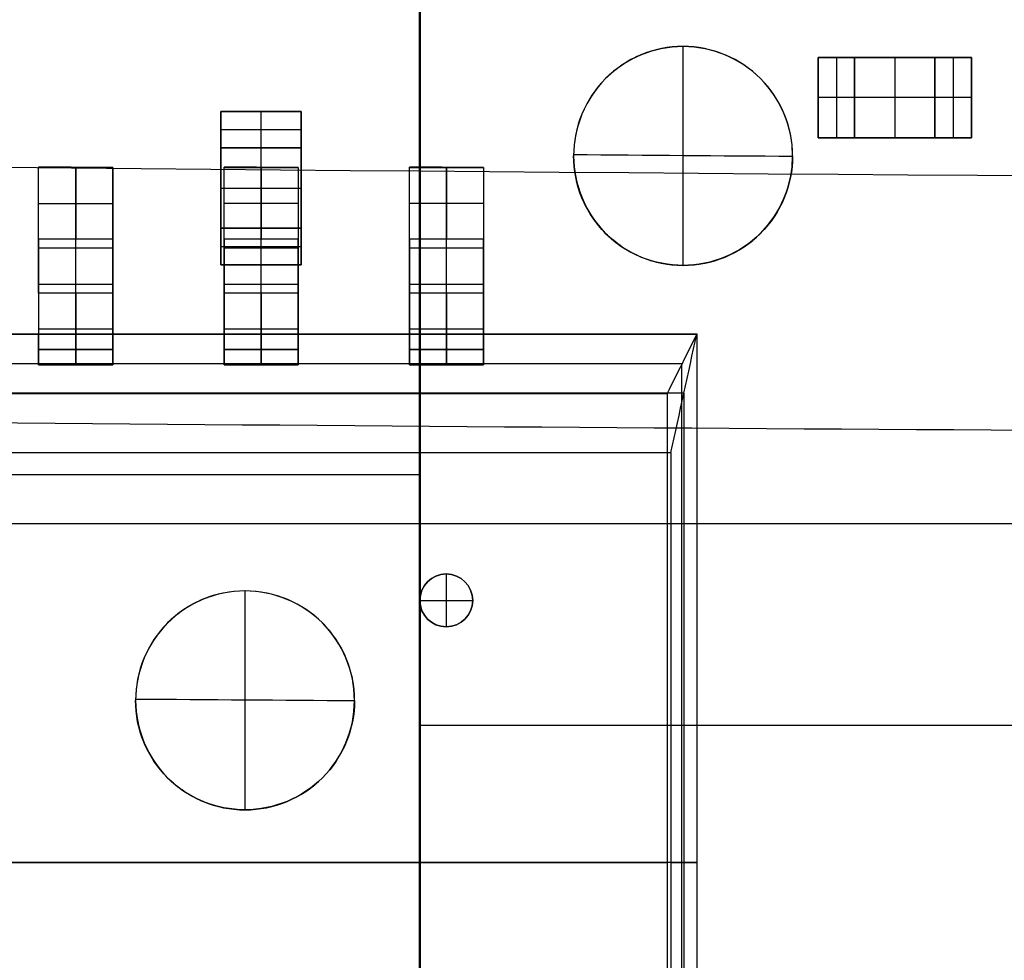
# Model space of a CAD drawing. Header units: millimetres. Extents: x -68 to 68, y -70 to 54.
# Tile 30 of 83: x -28.54 to -21.8, y -29.66 to -23.22. Entities that reach past the tile are written whole.
import ezdxf

# ---------------------------------------------------------------- set-up
doc = ezdxf.new("R2010")
doc.units = ezdxf.units.MM
doc.layers.add('Layer 01', color=7, linetype='Continuous', true_color=0x000000)

# ---------------------------------------------------------------- blocks, each defined once
blk = doc.blocks.new('S558-5999-U7-F.step')
at = {"layer": 'Layer 01', "color": 9, "true_color": 0xb8b8b8}
for p, q in [((-3.62, 6.159, 3.203), (3.62, 6.159, 3.203)), ((-3.62, -6.159, 3.203), (-3.62, 6.159, 3.203)), ((-0.0001, 6.159, 3.804), (-0.0001, 6.159, 2.602)), ((-0.0001, 6.1587, 2.602), (-0.0001, 5.956, 0.254)), ((0.0001, 5.9806, 5.7149), (0.0001, 6.159, 3.804)), ((-3.2138, 6.0704, 4.7597), (-3.2138, -6.0705, 4.7597)), ((-3.2138, 6.0698, 4.7595), (3.2136, 6.0698, 4.7595)), ((-3.4168, 6.0576, 1.428), (-3.4168, -6.0574, 1.428)), ((3.4163, 6.0574, 1.428), (-3.4168, 6.0574, 1.428)), ((0, 5.9808, 5.715), (0, -5.9808, 5.715)), ((0, -5.956, 0.254), (0, 5.956, 0.254)), ((-4.762, 4.191, 0.127), (-4.762, 4.699, 0.127)), ((-4.761, 4.6679, 0.254), (-4.761, 4.2395, 0.254)), ((-4.76, 4.191, 0.254), (-4.76, 4.699, 0.254)), ((-4.76, 4.699), (-4.76, 4.191)), ((-4.2224, 4.699, 1.5335), (-3.9594, 4.699, 1.5335)), ((-4.2076, 4.699, 1.5886), (-4.2076, 4.191, 1.5886)), ((-4.086, 4.699, 2.0424), (-4.086, 4.699, 1.0611)), ((-3.9617, 4.191, 1.523), (-3.9617, 4.699, 1.523)), ((-3.62, 4.191, 2.985), (-3.62, 4.699, 2.985)), ((-3.6199, 4.699, 3.0895), (-3.5596, 4.699, 3.0895)), ((-3.515, 4.699, 2.858), (-3.515, 4.191, 2.858)), ((-3.515, 4.191, 3.112), (-3.515, 4.699, 3.112)), ((-3.515, 4.699, 3.112), (-3.515, 4.699, 3.101)), ((-4.7613, 4.191), (-4.7613, 4.6526)), ((-1.795, 4.624, 5.715), (-1.795, 4.624, 5.718)), ((-1.795, 4.262, 5.715), (-1.795, 4.624, 5.715)), ((-1.795, 4.262, 5.718), (-1.795, 4.624, 5.718)), ((-4.762, 4.445), (-4.762, 4.445, 0.254)), ((-4.7619, 4.445), (-4.7601, 4.445)), ((-4.7603, 4.445, 0.254), (-4.7618, 4.445, 0.254)), ((-3.9002, 4.445, 2.7351), (-4.515, 4.445, 0.442)), ((-3.6545, 4.445, 2.6689), (-4.269, 4.445, 0.377)), ((-3.62, 4.445, 2.858), (-3.62, 4.445, 3.112)), ((-3.41, 4.445, 2.858), (-3.6199, 4.445, 2.858)), ((-3.6199, 4.445, 3.112), (-3.41, 4.445, 3.112)), ((-1.976, 4.443, 5.715), (-1.614, 4.443, 5.715)), ((-1.976, 4.443, 5.718), (-1.614, 4.443, 5.718)), ((-1.795, 4.262, 5.715), (-1.795, 4.262, 5.718)), ((-4.2223, 4.191, 1.5333), (-3.9591, 4.191, 1.5333)), ((-4.0865, 4.191, 2.04), (-4.0865, 4.191, 1.0578)), ((-3.6199, 4.191, 3.0893), (-3.5601, 4.191, 3.0893)), ((-3.515, 4.191, 3.112), (-3.515, 4.191, 3.101)), ((-4.762, 2.921, 0.127), (-4.762, 3.429, 0.127)), ((-4.7613, 2.921), (-4.7613, 3.3826)), ((-4.761, 3.3979, 0.254), (-4.761, 2.9695, 0.254)), ((-4.76, 2.921, 0.254), (-4.76, 3.429, 0.254)), ((-4.76, 3.429), (-4.76, 2.921)), ((-4.2224, 3.429, 1.5335), (-3.9594, 3.429, 1.5335)), ((-4.2076, 3.429, 1.5886), (-4.2076, 2.921, 1.5886)), ((-4.086, 3.429, 2.0424), (-4.086, 3.429, 1.0611)), ((-3.9617, 2.921, 1.523), (-3.9617, 3.429, 1.523)), ((-3.62, 2.921, 2.985), (-3.62, 3.429, 2.985)), ((-3.6199, 3.429, 3.0895), (-3.5596, 3.429, 3.0895)), ((-3.515, 3.429, 2.858), (-3.515, 2.921, 2.858)), ((-3.515, 2.921, 3.112), (-3.515, 3.429, 3.112)), ((-3.515, 3.429, 3.112), (-3.515, 3.429, 3.101)), ((-4.762, 3.175), (-4.762, 3.175, 0.254)), ((-4.7619, 3.175), (-4.7601, 3.175)), ((-4.7603, 3.175, 0.254), (-4.7618, 3.175, 0.254)), ((-3.9002, 3.175, 2.7351), (-4.515, 3.175, 0.442)), ((-3.6545, 3.175, 2.6689), (-4.269, 3.175, 0.377)), ((-3.62, 3.175, 2.858), (-3.62, 3.175, 3.112)), ((-3.41, 3.175, 2.858), (-3.6199, 3.175, 2.858)), ((-3.6199, 3.175, 3.112), (-3.41, 3.175, 3.112)), ((-4.2223, 2.921, 1.5333), (-3.9591, 2.921, 1.5333)), ((-4.0865, 2.921, 2.04), (-4.0865, 2.921, 1.0578)), ((-3.6199, 2.921, 3.0893), (-3.5601, 2.921, 3.0893)), ((-3.515, 2.921, 3.112), (-3.515, 2.921, 3.101)), ((-4.762, 1.651, 0.127), (-4.762, 2.159, 0.127)), ((-4.7615, 2.159, 0.254), (-4.7615, 1.651, 0.254)), ((-4.76, 1.651, 0.254), (-4.76, 2.159, 0.254)), ((-4.76, 2.159), (-4.76, 1.651)), ((-4.2224, 2.159, 1.5335), (-3.9594, 2.159, 1.5335)), ((-4.2076, 2.159, 1.5886), (-4.2076, 1.651, 1.5886)), ((-4.086, 2.159, 2.0424), (-4.086, 2.159, 1.0611)), ((-3.9617, 1.651, 1.523), (-3.9617, 2.159, 1.523)), ((-3.62, 1.651, 2.985), (-3.62, 2.159, 2.985)), ((-3.6199, 2.159, 3.0895), (-3.5596, 2.159, 3.0895)), ((-3.515, 1.651, 3.112), (-3.515, 2.159, 3.112)), ((-3.515, 2.159, 3.112), (-3.515, 2.159, 3.101)), ((-3.515, 2.159, 2.858), (-3.515, 1.651, 2.858)), ((-4.7613, 1.651), (-4.7613, 2.1126)), ((-4.7602, 1.905, 0.254), (-4.7628, 1.905, 0.254)), ((-4.762, 1.905), (-4.762, 1.905, 0.254)), ((-4.7619, 1.905), (-4.7601, 1.905)), ((-3.9002, 1.905, 2.7351), (-4.515, 1.905, 0.442)), ((-3.6545, 1.905, 2.6689), (-4.269, 1.905, 0.377)), ((-3.62, 1.905, 2.858), (-3.62, 1.905, 3.112)), ((-3.6199, 1.905, 3.112), (-3.41, 1.905, 3.112)), ((-3.41, 1.905, 2.858), (-3.6199, 1.905, 2.858)), ((-4.2223, 1.651, 1.5333), (-3.9591, 1.651, 1.5333)), ((-4.0865, 1.651, 2.04), (-4.0865, 1.651, 1.0578)), ((-3.6199, 1.651, 3.0893), (-3.5601, 1.651, 3.0893)), ((-3.515, 1.651, 3.112), (-3.515, 1.651, 3.101))]:
    blk.add_line(p, q, dxfattribs=at)
for centre, start, end in [((-1.795, 4.443, 5.715), 0, 180), ((-1.795, 4.443, 5.7165), 0, 180), ((-1.795, 4.443, 5.715), 180, 0), ((-1.795, 4.443, 5.7165), 180, 0)]:
    blk.add_arc(centre, 0.181, start, end, dxfattribs=at)
at = {"layer": 'Layer 01', "color": 9, "true_color": 0xb8b8b8, "extrusion": (0, 0, -1)}
for start, end in [(0, 180), (180, 0)]:
    blk.add_arc((1.795, 4.443, -5.718), 0.181, start, end, dxfattribs=at)
at = {"layer": 'Layer 01', "color": 9, "true_color": 0xb8b8b8, "extrusion": (0, 1, 0)}
for centre, radius, start, end in [((4.76, 0.508, 4.445), 0.254, 195.07687, 270.07204), ((3.41, 2.604, 4.445), 0.508, 14.96781, 90), ((4.76, 0.508, 3.175), 0.254, 195.07687, 270.07204), ((3.41, 2.604, 3.175), 0.508, 14.96781, 90), ((4.76, 0.508, 1.905), 0.254, 195.07687, 270.06372), ((3.41, 2.604, 1.905), 0.508, 14.96781, 90)]:
    blk.add_arc(centre, radius, start, end, dxfattribs=at)
at = {"layer": 'Layer 01', "color": 9, "true_color": 0xb8b8b8, "extrusion": (0, -1, 0)}
for centre, radius, start, end in [((-4.76, 0.508, -4.445), 0.508, 269.96812, 345.06134), ((-3.41, 2.604, -4.445), 0.254, 90, 165.14153), ((-4.76, 0.508, -3.175), 0.508, 269.96812, 345.06134), ((-3.41, 2.604, -3.175), 0.254, 90, 165.14153), ((-4.76, 0.508, -1.905), 0.508, 269.96812, 345.06134), ((-3.41, 2.604, -1.905), 0.254, 90, 165.14153)]:
    blk.add_arc(centre, radius, start, end, dxfattribs=at)
at = {"layer": 'Layer 01', "color": 9, "true_color": 0xb8b8b8}
for points, degree in [([(-3.6201, -6.1589, 2.602), (-3.6206, -2.053, 2.6019), (-3.6206, 2.053, 2.6019), (-3.6203, 6.159, 2.602)], 3), ([(-3.6199, 6.159, 3.804), (-3.62, 6.159, 3.4033), (-3.62, 6.159, 3.0027), (-3.6203, 6.159, 2.602)], 3), ([(-3.6203, 6.159, 2.602), (-1.2067, 6.1587, 2.602), (1.2067, 6.1587, 2.602), (3.6201, 6.1589, 2.602)], 3), ([(-3.6203, 6.159, 2.602), (-3.4847, 6.0915, 1.8192), (-3.3489, 6.0237, 1.0366), (-3.2133, 5.956, 0.254)], 3), ([(-3.62, -6.1591, 3.804), (-3.62, -2.053, 3.804), (-3.62, 2.053, 3.804), (-3.6199, 6.159, 3.804)], 3), ([(-3.6199, 6.159, 3.804), (-1.2067, 6.159, 3.804), (1.2067, 6.159, 3.804), (3.62, 6.1591, 3.804)], 3), ([(-2.8072, 5.9814, 5.715), (-3.0785, 6.0409, 5.0782), (-3.3492, 6.1, 4.4411), (-3.6199, 6.159, 3.804)], 3), ([(-3.213, -5.9559, 0.254), (-3.213, -1.9853, 0.254), (-3.213, 1.9853, 0.254), (-3.2133, 5.956, 0.254)], 3), ([(-3.2133, 5.956, 0.254), (-1.071, 5.956, 0.254), (1.071, 5.956, 0.254), (3.213, 5.9559, 0.254)], 3), ([(-2.8073, -5.9814, 5.7151), (-2.8077, -1.994, 5.7153), (-2.8077, 1.994, 5.7153), (-2.8072, 5.9814, 5.715)], 3), ([(-2.8072, 5.9814, 5.715), (-0.9357, 5.9806, 5.7149), (0.9357, 5.9806, 5.7149), (2.8073, 5.9814, 5.7151)], 3), ([(-4.761, 4.699), (-4.762, 4.5297), (-4.762, 4.3603), (-4.7625, 4.191)], 3), ([(-4.7614, 4.191, 0.254), (-4.762, 4.3603, 0.254), (-4.762, 4.5297, 0.254), (-4.7612, 4.699, 0.254)], 3), ([(-4.761, 4.699), (-4.762, 4.699, 0.0847), (-4.762, 4.699, 0.1693), (-4.7612, 4.699, 0.254)], 3), ([(-4.7612, 4.699, 0.254), (-4.76, 4.5297, 0.254), (-4.76, 4.3603, 0.254), (-4.7614, 4.191, 0.254)], 3), ([(-4.7613, 4.191), (-4.76, 4.3603), (-4.76, 4.5297), (-4.761, 4.699)], 3), ([(-4.76, 4.191), (-4.76, 4.3603), (-4.76, 4.5297), (-4.761, 4.699)], 3), ([(-4.5149, 4.699, 0.442), (-4.515, 4.5297, 0.442), (-4.515, 4.3603, 0.442), (-4.5149, 4.191, 0.442)], 3), ([(-4.5149, 4.699, 0.442), (-4.3101, 4.699, 1.2064), (-4.1051, 4.699, 1.9707), (-3.9005, 4.699, 2.7351)], 3), ([(-4.2692, 4.699, 0.3771), (-4.2692, 4.5297, 0.377), (-4.2692, 4.3603, 0.377), (-4.2691, 4.191, 0.377)], 3), ([(-3.655, 4.699, 2.669), (-3.8598, 4.699, 1.905), (-4.0647, 4.699, 1.1411), (-4.2692, 4.699, 0.3771)], 3), ([(-3.9005, 4.699, 2.7351), (-3.9008, 4.5297, 2.7352), (-3.9008, 4.3603, 2.7352), (-3.9004, 4.191, 2.7351)], 3), ([(-3.9005, 4.699, 2.7351), (-3.8615, 4.699, 2.8821), (-3.7583, 4.699, 3.0041), (-3.6195, 4.699, 3.067)], 3), ([(-3.655, 4.191, 2.669), (-3.6555, 4.3603, 2.6691), (-3.6555, 4.5297, 2.6691), (-3.655, 4.699, 2.669)], 3), ([(-3.62, 4.191, 2.858), (-3.62, 4.3603, 2.858), (-3.62, 4.5297, 2.858), (-3.6195, 4.699, 2.858)], 3), ([(-3.6195, 4.699, 3.112), (-3.62, 4.5297, 3.112), (-3.62, 4.3603, 3.112), (-3.6195, 4.191, 3.112)], 3), ([(-3.6195, 4.699, 3.067), (-3.62, 4.699, 3.082), (-3.62, 4.699, 3.097), (-3.6195, 4.699, 3.112)], 3), ([(-3.6195, 4.699, 3.067), (-3.619, 4.699, 2.9973), (-3.619, 4.699, 2.9277), (-3.6195, 4.699, 2.858)], 3), ([(-3.6195, 4.699, 2.858), (-3.5493, 4.699, 2.858), (-3.4797, 4.699, 2.858), (-3.41, 4.699, 2.858)], 3), ([(-3.41, 4.699, 3.112), (-3.4797, 4.699, 3.112), (-3.5493, 4.699, 3.112), (-3.6195, 4.699, 3.112)], 3), ([(-3.41, 4.699, 3.112), (-3.4818, 4.699, 3.112), (-3.5536, 4.699, 3.0966), (-3.6195, 4.699, 3.067)], 3), ([(-3.41, 4.191, 2.858), (-3.41, 4.3603, 2.858), (-3.41, 4.5297, 2.858), (-3.41, 4.699, 2.858)], 3), ([(-3.41, 4.191, 3.112), (-3.41, 4.3603, 3.112), (-3.41, 4.5297, 3.112), (-3.41, 4.699, 3.112)], 3), ([(-1.976, 4.443, 5.715), (-1.976, 4.443, 5.7165), (-1.976, 4.443, 5.718)], 2), ([(-1.614, 4.443, 5.718), (-1.614, 4.443, 5.7165), (-1.614, 4.443, 5.715)], 2), ([(-4.7614, 4.191, 0.254), (-4.763, 4.191, 0.1693), (-4.763, 4.191, 0.0847), (-4.7613, 4.191)], 3), ([(-4.7625, 4.191), (-4.761, 4.191), (-4.762, 4.191), (-4.76, 4.191)], 3), ([(-3.9004, 4.191, 2.7351), (-4.1049, 4.191, 1.9706), (-4.3099, 4.191, 1.2063), (-4.5149, 4.191, 0.442)], 3), ([(-4.2691, 4.191, 0.377), (-4.0642, 4.191, 1.141), (-3.8593, 4.191, 1.9049), (-3.655, 4.191, 2.669)], 3), ([(-3.62, 4.191, 3.0666), (-3.7581, 4.191, 3.0039), (-3.8614, 4.191, 2.8825), (-3.9004, 4.191, 2.7351)], 3), ([(-3.41, 4.191, 2.858), (-3.48, 4.191, 2.858), (-3.55, 4.191, 2.858), (-3.62, 4.191, 2.858)], 3), ([(-3.62, 4.191, 2.858), (-3.62, 4.191, 2.9275), (-3.62, 4.191, 2.997), (-3.62, 4.191, 3.0666)], 3), ([(-3.62, 4.191, 3.0666), (-3.5543, 4.191, 3.0964), (-3.4822, 4.191, 3.112), (-3.41, 4.191, 3.112)], 3), ([(-3.6195, 4.191, 3.112), (-3.62, 4.191, 3.0969), (-3.62, 4.191, 3.0817), (-3.62, 4.191, 3.0666)], 3), ([(-3.6195, 4.191, 3.112), (-3.55, 4.191, 3.112), (-3.48, 4.191, 3.112), (-3.41, 4.191, 3.112)], 3), ([(-4.761, 3.429), (-4.762, 3.2597), (-4.762, 3.0903), (-4.7625, 2.921)], 3), ([(-4.7614, 2.921, 0.254), (-4.762, 3.0903, 0.254), (-4.762, 3.2597, 0.254), (-4.7612, 3.429, 0.254)], 3), ([(-4.761, 3.429), (-4.762, 3.429, 0.0847), (-4.762, 3.429, 0.1693), (-4.7612, 3.429, 0.254)], 3), ([(-4.7612, 3.429, 0.254), (-4.76, 3.2597, 0.254), (-4.76, 3.0903, 0.254), (-4.7614, 2.921, 0.254)], 3), ([(-4.7613, 2.921), (-4.76, 3.0903), (-4.76, 3.2597), (-4.761, 3.429)], 3), ([(-4.76, 2.921), (-4.76, 3.0903), (-4.76, 3.2597), (-4.761, 3.429)], 3), ([(-4.5149, 3.429, 0.442), (-4.515, 3.2597, 0.442), (-4.515, 3.0903, 0.442), (-4.5149, 2.921, 0.442)], 3), ([(-4.5149, 3.429, 0.442), (-4.3101, 3.429, 1.2064), (-4.1051, 3.429, 1.9707), (-3.9005, 3.429, 2.7351)], 3), ([(-4.2692, 3.429, 0.3771), (-4.2692, 3.2597, 0.377), (-4.2692, 3.0903, 0.377), (-4.2691, 2.921, 0.377)], 3), ([(-3.655, 3.429, 2.669), (-3.8598, 3.429, 1.905), (-4.0647, 3.429, 1.1411), (-4.2692, 3.429, 0.3771)], 3), ([(-3.9005, 3.429, 2.7351), (-3.9008, 3.2597, 2.7352), (-3.9008, 3.0903, 2.7352), (-3.9004, 2.921, 2.7351)], 3), ([(-3.9005, 3.429, 2.7351), (-3.8615, 3.429, 2.8821), (-3.7583, 3.429, 3.0041), (-3.6195, 3.429, 3.067)], 3), ([(-3.655, 2.921, 2.669), (-3.6555, 3.0903, 2.6691), (-3.6555, 3.2597, 2.6691), (-3.655, 3.429, 2.669)], 3), ([(-3.62, 2.921, 2.858), (-3.62, 3.0903, 2.858), (-3.62, 3.2597, 2.858), (-3.6195, 3.429, 2.858)], 3), ([(-3.6195, 3.429, 3.112), (-3.62, 3.2597, 3.112), (-3.62, 3.0903, 3.112), (-3.6195, 2.921, 3.112)], 3), ([(-3.6195, 3.429, 3.067), (-3.62, 3.429, 3.082), (-3.62, 3.429, 3.097), (-3.6195, 3.429, 3.112)], 3), ([(-3.6195, 3.429, 3.067), (-3.619, 3.429, 2.9973), (-3.619, 3.429, 2.9277), (-3.6195, 3.429, 2.858)], 3), ([(-3.6195, 3.429, 2.858), (-3.5493, 3.429, 2.858), (-3.4797, 3.429, 2.858), (-3.41, 3.429, 2.858)], 3), ([(-3.41, 3.429, 3.112), (-3.4797, 3.429, 3.112), (-3.5493, 3.429, 3.112), (-3.6195, 3.429, 3.112)], 3), ([(-3.41, 3.429, 3.112), (-3.4818, 3.429, 3.112), (-3.5536, 3.429, 3.0966), (-3.6195, 3.429, 3.067)], 3), ([(-3.41, 2.921, 2.858), (-3.41, 3.0903, 2.858), (-3.41, 3.2597, 2.858), (-3.41, 3.429, 2.858)], 3), ([(-3.41, 2.921, 3.112), (-3.41, 3.0903, 3.112), (-3.41, 3.2597, 3.112), (-3.41, 3.429, 3.112)], 3), ([(-4.7614, 2.921, 0.254), (-4.763, 2.921, 0.1693), (-4.763, 2.921, 0.0847), (-4.7613, 2.921)], 3), ([(-4.7625, 2.921), (-4.761, 2.921), (-4.762, 2.921), (-4.76, 2.921)], 3), ([(-3.9004, 2.921, 2.7351), (-4.1049, 2.921, 1.9706), (-4.3099, 2.921, 1.2063), (-4.5149, 2.921, 0.442)], 3), ([(-4.2691, 2.921, 0.377), (-4.0642, 2.921, 1.141), (-3.8593, 2.921, 1.9049), (-3.655, 2.921, 2.669)], 3), ([(-3.62, 2.921, 3.0666), (-3.7581, 2.921, 3.0039), (-3.8614, 2.921, 2.8825), (-3.9004, 2.921, 2.7351)], 3), ([(-3.41, 2.921, 2.858), (-3.48, 2.921, 2.858), (-3.55, 2.921, 2.858), (-3.62, 2.921, 2.858)], 3), ([(-3.62, 2.921, 2.858), (-3.62, 2.921, 2.9275), (-3.62, 2.921, 2.997), (-3.62, 2.921, 3.0666)], 3), ([(-3.62, 2.921, 3.0666), (-3.5543, 2.921, 3.0964), (-3.4822, 2.921, 3.112), (-3.41, 2.921, 3.112)], 3), ([(-3.6195, 2.921, 3.112), (-3.62, 2.921, 3.0969), (-3.62, 2.921, 3.0817), (-3.62, 2.921, 3.0666)], 3), ([(-3.6195, 2.921, 3.112), (-3.55, 2.921, 3.112), (-3.48, 2.921, 3.112), (-3.41, 2.921, 3.112)], 3), ([(-4.763, 1.651, 0.254), (-4.763, 1.8203, 0.254), (-4.763, 1.9897, 0.254), (-4.7615, 2.159, 0.254)], 3), ([(-4.761, 2.159), (-4.762, 1.9897), (-4.762, 1.8203), (-4.7625, 1.651)], 3), ([(-4.761, 2.159), (-4.762, 2.159, 0.0847), (-4.762, 2.159, 0.1693), (-4.761, 2.159, 0.254)], 3), ([(-4.761, 2.159, 0.254), (-4.762, 1.9897, 0.254), (-4.762, 1.8203, 0.254), (-4.7613, 1.651, 0.254)], 3), ([(-4.7615, 2.159, 0.254), (-4.76, 1.9897, 0.254), (-4.76, 1.8203, 0.254), (-4.76, 1.651, 0.254)], 3), ([(-4.7613, 1.651, 0.254), (-4.76, 1.8203, 0.254), (-4.76, 1.9897, 0.254), (-4.761, 2.159, 0.254)], 3), ([(-4.7613, 1.651), (-4.76, 1.8203), (-4.76, 1.9897), (-4.761, 2.159)], 3), ([(-4.76, 1.651), (-4.76, 1.8203), (-4.76, 1.9897), (-4.761, 2.159)], 3), ([(-4.5149, 2.159, 0.442), (-4.3101, 2.159, 1.2064), (-4.1051, 2.159, 1.9707), (-3.9005, 2.159, 2.7351)], 3), ([(-4.5149, 1.651, 0.442), (-4.5147, 1.8203, 0.4419), (-4.5147, 1.9897, 0.4419), (-4.5149, 2.159, 0.442)], 3), ([(-3.655, 2.159, 2.669), (-3.8598, 2.159, 1.905), (-4.0647, 2.159, 1.1411), (-4.2692, 2.159, 0.3771)], 3), ([(-4.2692, 2.159, 0.3771), (-4.2692, 1.9897, 0.377), (-4.2692, 1.8203, 0.377), (-4.2691, 1.651, 0.377)], 3), ([(-3.9005, 2.159, 2.7351), (-3.9008, 1.9897, 2.7352), (-3.9008, 1.8203, 2.7352), (-3.9004, 1.651, 2.7351)], 3), ([(-3.9005, 2.159, 2.7351), (-3.8615, 2.159, 2.8821), (-3.7583, 2.159, 3.0041), (-3.6195, 2.159, 3.067)], 3), ([(-3.655, 1.651, 2.669), (-3.6555, 1.8203, 2.6691), (-3.6555, 1.9897, 2.6691), (-3.655, 2.159, 2.669)], 3), ([(-3.6195, 2.159, 3.112), (-3.62, 1.9897, 3.112), (-3.62, 1.8203, 3.112), (-3.6195, 1.651, 3.112)], 3), ([(-3.6195, 2.159, 3.067), (-3.62, 2.159, 3.082), (-3.62, 2.159, 3.097), (-3.6195, 2.159, 3.112)], 3), ([(-3.62, 1.651, 2.858), (-3.62, 1.8203, 2.858), (-3.62, 1.9897, 2.858), (-3.6195, 2.159, 2.858)], 3), ([(-3.6195, 2.159, 3.067), (-3.619, 2.159, 2.9973), (-3.619, 2.159, 2.9277), (-3.6195, 2.159, 2.858)], 3), ([(-3.6195, 2.159, 2.858), (-3.5493, 2.159, 2.858), (-3.4797, 2.159, 2.858), (-3.41, 2.159, 2.858)], 3), ([(-3.41, 2.159, 3.112), (-3.4797, 2.159, 3.112), (-3.5493, 2.159, 3.112), (-3.6195, 2.159, 3.112)], 3), ([(-3.41, 2.159, 3.112), (-3.4818, 2.159, 3.112), (-3.5536, 2.159, 3.0966), (-3.6195, 2.159, 3.067)], 3), ([(-3.41, 1.651, 3.112), (-3.41, 1.8203, 3.112), (-3.41, 1.9897, 3.112), (-3.41, 2.159, 3.112)], 3), ([(-3.41, 1.651, 2.858), (-3.41, 1.8203, 2.858), (-3.41, 1.9897, 2.858), (-3.41, 2.159, 2.858)], 3), ([(-4.76, 1.651, 0.254), (-4.762, 1.651, 0.254), (-4.761, 1.651, 0.254), (-4.763, 1.651, 0.254)], 3), ([(-4.7613, 1.651, 0.254), (-4.763, 1.651, 0.1693), (-4.763, 1.651, 0.0847), (-4.7613, 1.651)], 3), ([(-4.7625, 1.651), (-4.761, 1.651), (-4.762, 1.651), (-4.76, 1.651)], 3), ([(-3.9004, 1.651, 2.7351), (-4.1049, 1.651, 1.9706), (-4.3099, 1.651, 1.2063), (-4.5149, 1.651, 0.442)], 3), ([(-4.2691, 1.651, 0.377), (-4.0642, 1.651, 1.141), (-3.8593, 1.651, 1.9049), (-3.655, 1.651, 2.669)], 3), ([(-3.9004, 1.651, 2.7351), (-3.8621, 1.651, 2.8797), (-3.7562, 1.651, 3.0047), (-3.62, 1.651, 3.0666)], 3), ([(-3.41, 1.651, 2.858), (-3.48, 1.651, 2.858), (-3.55, 1.651, 2.858), (-3.62, 1.651, 2.858)], 3), ([(-3.62, 1.651, 2.858), (-3.62, 1.651, 2.9275), (-3.62, 1.651, 2.997), (-3.62, 1.651, 3.0666)], 3), ([(-3.62, 1.651, 3.0666), (-3.5543, 1.651, 3.0964), (-3.4822, 1.651, 3.112), (-3.41, 1.651, 3.112)], 3), ([(-3.6195, 1.651, 3.112), (-3.62, 1.651, 3.0969), (-3.62, 1.651, 3.0817), (-3.62, 1.651, 3.0666)], 3), ([(-3.6195, 1.651, 3.112), (-3.55, 1.651, 3.112), (-3.48, 1.651, 3.112), (-3.41, 1.651, 3.112)], 3)]:
    blk.add_open_spline(points, degree=degree, dxfattribs=at)
for points, knots in [([(-4.7612, 4.699, 0.254), (-4.7028, 4.699, 0.254), (-4.651, 4.699, 0.2717), (-4.56, 4.699, 0.3411), (-4.5297, 4.699, 0.3863), (-4.5149, 4.699, 0.442)], [0, 0, 0, 0, 0.1698076, 0.1698076, 0.3396152, 0.3396152, 0.3396152, 0.3396152]), ([(-4.761, 4.699), (-4.6491, 4.699), (-4.5385, 4.699, 0.0376), (-4.3626, 4.699, 0.1727), (-4.2978, 4.699, 0.2699), (-4.2692, 4.699, 0.3771)], [-0.6782641, -0.6782641, -0.6782641, -0.6782641, -0.3391321, -0.3391321, 0, 0, 0, 0]), ([(-3.41, 4.699, 2.858), (-3.4674, 4.699, 2.858), (-3.5193, 4.699, 2.8402), (-3.6105, 4.699, 2.7704), (-3.6407, 4.699, 2.725), (-3.655, 4.699, 2.669)], [0, 0, 0, 0, 0.1697171, 0.1697171, 0.3394343, 0.3394343, 0.3394343, 0.3394343]), ([(-4.5149, 4.191, 0.442), (-4.5296, 4.191, 0.3867), (-4.5601, 4.191, 0.3413), (-4.6509, 4.191, 0.2715), (-4.7024, 4.191, 0.254), (-4.7614, 4.191, 0.254)], [0, 0, 0, 0, 0.1698785, 0.1698785, 0.3397569, 0.3397569, 0.3397569, 0.3397569]), ([(-4.2691, 4.191, 0.377), (-4.2978, 4.191, 0.2699), (-4.3626, 4.191, 0.1727), (-4.5385, 4.191, 0.0376), (-4.6491, 4.191), (-4.7613, 4.191)], [-0.6785257, -0.6785257, -0.6785257, -0.6785257, -0.3392629, -0.3392629, 0, 0, 0, 0]), ([(-3.655, 4.191, 2.669), (-3.6408, 4.191, 2.7246), (-3.6103, 4.191, 2.7702), (-3.5194, 4.191, 2.8404), (-3.4678, 4.191, 2.858), (-3.41, 4.191, 2.858)], [0, 0, 0, 0, 0.1697172, 0.1697172, 0.3394345, 0.3394345, 0.3394345, 0.3394345]), ([(-4.7612, 3.429, 0.254), (-4.7028, 3.429, 0.254), (-4.651, 3.429, 0.2717), (-4.56, 3.429, 0.3411), (-4.5297, 3.429, 0.3863), (-4.5149, 3.429, 0.442)], [0, 0, 0, 0, 0.1698076, 0.1698076, 0.3396152, 0.3396152, 0.3396152, 0.3396152]), ([(-4.761, 3.429), (-4.6491, 3.429), (-4.5385, 3.429, 0.0376), (-4.3626, 3.429, 0.1727), (-4.2978, 3.429, 0.2699), (-4.2692, 3.429, 0.3771)], [-0.6782641, -0.6782641, -0.6782641, -0.6782641, -0.3391321, -0.3391321, 0, 0, 0, 0]), ([(-3.41, 3.429, 2.858), (-3.4674, 3.429, 2.858), (-3.5193, 3.429, 2.8402), (-3.6105, 3.429, 2.7704), (-3.6407, 3.429, 2.725), (-3.655, 3.429, 2.669)], [0, 0, 0, 0, 0.1697171, 0.1697171, 0.3394343, 0.3394343, 0.3394343, 0.3394343]), ([(-4.5149, 2.921, 0.442), (-4.5296, 2.921, 0.3867), (-4.5601, 2.921, 0.3413), (-4.6509, 2.921, 0.2715), (-4.7024, 2.921, 0.254), (-4.7614, 2.921, 0.254)], [0, 0, 0, 0, 0.1698785, 0.1698785, 0.3397569, 0.3397569, 0.3397569, 0.3397569]), ([(-4.2691, 2.921, 0.377), (-4.2978, 2.921, 0.2699), (-4.3626, 2.921, 0.1727), (-4.5385, 2.921, 0.0376), (-4.6491, 2.921), (-4.7613, 2.921)], [-0.6785257, -0.6785257, -0.6785257, -0.6785257, -0.3392629, -0.3392629, 0, 0, 0, 0]), ([(-3.655, 2.921, 2.669), (-3.6408, 2.921, 2.7246), (-3.6103, 2.921, 2.7702), (-3.5194, 2.921, 2.8404), (-3.4678, 2.921, 2.858), (-3.41, 2.921, 2.858)], [0, 0, 0, 0, 0.1697172, 0.1697172, 0.3394345, 0.3394345, 0.3394345, 0.3394345]), ([(-4.2692, 2.159, 0.3771), (-4.284, 2.159, 0.3216), (-4.3065, 2.159, 0.2712), (-4.3669, 2.159, 0.1805), (-4.4065, 2.159, 0.1391), (-4.5386, 2.159, 0.0373), (-4.6477, 2.159), (-4.761, 2.159)], [0, 0, 0, 0, 0.1685562, 0.1685562, 0.3371123, 0.3371123, 0.6742247, 0.6742247, 0.6742247, 0.6742247]), ([(-4.761, 2.159, 0.254), (-4.7028, 2.159, 0.254), (-4.651, 2.159, 0.2717), (-4.56, 2.159, 0.3411), (-4.5297, 2.159, 0.3863), (-4.5149, 2.159, 0.442)], [0, 0, 0, 0, 0.1697035, 0.1697035, 0.3394069, 0.3394069, 0.3394069, 0.3394069]), ([(-3.41, 2.159, 2.858), (-3.4674, 2.159, 2.858), (-3.5193, 2.159, 2.8402), (-3.6105, 2.159, 2.7704), (-3.6407, 2.159, 2.725), (-3.655, 2.159, 2.669)], [0, 0, 0, 0, 0.1697171, 0.1697171, 0.3394343, 0.3394343, 0.3394343, 0.3394343]), ([(-4.5149, 1.651, 0.442), (-4.5296, 1.651, 0.3867), (-4.5601, 1.651, 0.3413), (-4.6509, 1.651, 0.2715), (-4.7024, 1.651, 0.254), (-4.7613, 1.651, 0.254)], [0, 0, 0, 0, 0.1698344, 0.1698344, 0.3396688, 0.3396688, 0.3396688, 0.3396688]), ([(-4.2691, 1.651, 0.377), (-4.2978, 1.651, 0.2699), (-4.3626, 1.651, 0.1727), (-4.5385, 1.651, 0.0376), (-4.6491, 1.651), (-4.7613, 1.651)], [-0.6785257, -0.6785257, -0.6785257, -0.6785257, -0.3392629, -0.3392629, 0, 0, 0, 0]), ([(-3.655, 1.651, 2.669), (-3.6408, 1.651, 2.7246), (-3.6103, 1.651, 2.7702), (-3.5194, 1.651, 2.8404), (-3.4678, 1.651, 2.858), (-3.41, 1.651, 2.858)], [0, 0, 0, 0, 0.1697172, 0.1697172, 0.3394345, 0.3394345, 0.3394345, 0.3394345])]:
    blk.add_open_spline(points, degree=3, knots=knots, dxfattribs=at)
blk = doc.blocks.new('M10.step')
at = {"layer": 'Layer 01', "rotation": 270.0000006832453}
blk.add_blockref('S558-5999-U7-F.step', (29.9351, -48.9901), dxfattribs=at)
blk = doc.blocks.new('Extruded-11.step')
at = {"layer": 'Layer 01', "color": 9, "true_color": 0xcfc9b5}
for p, q in [((-0.275, -0.275, 0.275), (-0.275, 0.275, 0.275)), ((-0.275, 0.275, 0.275), (0.275, 0.275, 0.275)), ((0, 0.275, 0.55), (0, 0.275)), ((0, -0.275), (0, 0.275)), ((0, -0.275, 0.55), (0, 0.275, 0.55)), ((0.275, -0.275, 0.275), (0.275, 0.275, 0.275)), ((-0.275, 0), (-0.275, 0, 0.55)), ((-0.275, 0), (0.275, 0)), ((-0.275, 0, 0.55), (0.275, 0, 0.55)), ((0.275, 0), (0.275, 0, 0.55)), ((-0.275, -0.275, 0.275), (0.275, -0.275, 0.275)), ((0, -0.275, 0.55), (0, -0.275))]:
    blk.add_line(p, q, dxfattribs=at)
for points in [[(-0.275, -0.275, 0.55), (-0.275, 0, 0.55), (-0.275, 0.275, 0.55)], [(-0.275, 0.275, 0.55), (-0.275, 0.275, 0.275), (-0.275, 0.275)], [(-0.275, 0.275), (-0.275, 0), (-0.275, -0.275)], [(-0.275, 0.275, 0.55), (0, 0.275, 0.55), (0.275, 0.275, 0.55)], [(0.275, 0.275), (0, 0.275), (-0.275, 0.275)], [(0.275, 0.275, 0.55), (0.275, 0.275, 0.275), (0.275, 0.275)], [(0.275, 0.275, 0.55), (0.275, 0, 0.55), (0.275, -0.275, 0.55)], [(0.275, -0.275), (0.275, 0), (0.275, 0.275)], [(-0.275, -0.275), (-0.275, -0.275, 0.275), (-0.275, -0.275, 0.55)], [(0.275, -0.275, 0.55), (0, -0.275, 0.55), (-0.275, -0.275, 0.55)], [(-0.275, -0.275), (0, -0.275), (0.275, -0.275)], [(0.275, -0.275, 0.55), (0.275, -0.275, 0.275), (0.275, -0.275)]]:
    blk.add_open_spline(points, degree=2, dxfattribs=at)
blk = doc.blocks.new('6272061424.step')
at = {"layer": 'Layer 01'}
blk.add_blockref('Extruded-11.step', (0, 0), dxfattribs=at)
blk = doc.blocks.new('Extruded-14.step')
at = {"layer": 'Layer 01', "color": 9, "true_color": 0xc0c0c0}
for p, q in [((-0.275, 0.125, 0.275), (0.275, 0.125, 0.275)), ((-0.275, -0.125, 0.275), (-0.275, 0.125, 0.275)), ((0, 0.125, 0.55), (0, 0.125)), ((0, -0.125), (0, 0.125)), ((0, -0.125, 0.55), (0, 0.125, 0.55)), ((0.275, -0.125, 0.275), (0.275, 0.125, 0.275)), ((-0.275, 0), (-0.275, 0, 0.55)), ((-0.275, 0), (0.275, 0)), ((-0.275, 0, 0.55), (0.275, 0, 0.55)), ((0.275, 0), (0.275, 0, 0.55)), ((-0.275, -0.125, 0.275), (0.275, -0.125, 0.275)), ((0, -0.125, 0.55), (0, -0.125))]:
    blk.add_line(p, q, dxfattribs=at)
for points in [[(-0.275, 0.125), (-0.275, 0.125, 0.275), (-0.275, 0.125, 0.55)], [(-0.275, 0.125, 0.55), (0, 0.125, 0.55), (0.275, 0.125, 0.55)], [(0.275, 0.125), (0, 0.125), (-0.275, 0.125)], [(-0.275, -0.125, 0.55), (-0.275, 0, 0.55), (-0.275, 0.125, 0.55)], [(-0.275, 0.125), (-0.275, 0), (-0.275, -0.125)], [(0.275, 0.125, 0.55), (0.275, 0.125, 0.275), (0.275, 0.125)], [(0.275, 0.125, 0.55), (0.275, 0, 0.55), (0.275, -0.125, 0.55)], [(0.275, -0.125), (0.275, 0), (0.275, 0.125)], [(0.275, -0.125, 0.55), (0, -0.125, 0.55), (-0.275, -0.125, 0.55)], [(-0.275, -0.125, 0.55), (-0.275, -0.125, 0.275), (-0.275, -0.125)], [(-0.275, -0.125), (0, -0.125), (0.275, -0.125)], [(0.275, -0.125, 0.55), (0.275, -0.125, 0.275), (0.275, -0.125)]]:
    blk.add_open_spline(points, degree=2, dxfattribs=at)
blk = doc.blocks.new('8035386624.step')
at = {"layer": 'Layer 01'}
blk.add_blockref('Extruded-14.step', (0, 0), dxfattribs=at)
blk = doc.blocks.new('C189.step')
at = {"layer": 'Layer 01'}
for name, p in [('8035386624.step', (33.11, -43.97, -2.1514)), ('6272061424.step', (33.11, -44.37, -2.1514)), ('8035386624.step', (33.11, -44.77, -2.1514))]:
    blk.add_blockref(name, p, dxfattribs=at)
blk = doc.blocks.new('Extruded-9.step')
at = {"layer": 'Layer 01', "color": 9, "true_color": 0xcfc9b5}
for p, q in [((-0.275, -0.275, 0.175), (-0.275, 0.275, 0.175)), ((-0.275, 0.275, 0.175), (0.275, 0.275, 0.175)), ((0, 0.275, 0.35), (0, 0.275)), ((0, 0.275), (0, -0.275)), ((0, 0.275, 0.35), (0, -0.275, 0.35)), ((0.275, -0.275, 0.175), (0.275, 0.275, 0.175)), ((-0.275, 0), (-0.275, 0, 0.35)), ((0.275, 0), (-0.275, 0)), ((0.275, 0, 0.35), (-0.275, 0, 0.35)), ((0.275, 0), (0.275, 0, 0.35)), ((-0.275, -0.275, 0.175), (0.275, -0.275, 0.175)), ((0, -0.275, 0.35), (0, -0.275))]:
    blk.add_line(p, q, dxfattribs=at)
for points in [[(-0.275, -0.275), (-0.275, 0), (-0.275, 0.275)], [(-0.275, 0.275, 0.35), (-0.275, 0, 0.35), (-0.275, -0.275, 0.35)], [(-0.275, 0.275), (-0.275, 0.275, 0.175), (-0.275, 0.275, 0.35)], [(-0.275, 0.275), (0, 0.275), (0.275, 0.275)], [(0.275, 0.275, 0.35), (0, 0.275, 0.35), (-0.275, 0.275, 0.35)], [(0.275, 0.275), (0.275, 0), (0.275, -0.275)], [(0.275, 0.275, 0.35), (0.275, 0.275, 0.175), (0.275, 0.275)], [(0.275, -0.275, 0.35), (0.275, 0, 0.35), (0.275, 0.275, 0.35)], [(-0.275, -0.275, 0.35), (-0.275, -0.275, 0.175), (-0.275, -0.275)], [(0.275, -0.275), (0, -0.275), (-0.275, -0.275)], [(-0.275, -0.275, 0.35), (0, -0.275, 0.35), (0.275, -0.275, 0.35)], [(0.275, -0.275, 0.35), (0.275, -0.275, 0.175), (0.275, -0.275)]]:
    blk.add_open_spline(points, degree=2, dxfattribs=at)
blk = doc.blocks.new('6272059984.step')
at = {"layer": 'Layer 01'}
blk.add_blockref('Extruded-9.step', (0, 0), dxfattribs=at)
blk = doc.blocks.new('Extruded-10.step')
at = {"layer": 'Layer 01', "color": 9, "true_color": 0xc0c0c0}
for p, q in [((-0.125, -0.275, 0.175), (-0.125, 0.275, 0.175)), ((-0.125, 0.275, 0.175), (0.125, 0.275, 0.175)), ((0, 0.275, 0.35), (0, 0.275)), ((0, 0.275), (0, -0.275)), ((0, 0.275, 0.35), (0, -0.275, 0.35)), ((0.125, -0.275, 0.175), (0.125, 0.275, 0.175)), ((-0.125, 0), (-0.125, 0, 0.35)), ((0.125, 0), (-0.125, 0)), ((0.125, 0, 0.35), (-0.125, 0, 0.35)), ((0.125, 0), (0.125, 0, 0.35)), ((-0.125, -0.275, 0.175), (0.125, -0.275, 0.175)), ((0, -0.275, 0.35), (0, -0.275))]:
    blk.add_line(p, q, dxfattribs=at)
for points in [[(-0.125, -0.275), (-0.125, 0), (-0.125, 0.275)], [(-0.125, 0.275, 0.35), (-0.125, 0, 0.35), (-0.125, -0.275, 0.35)], [(-0.125, 0.275), (-0.125, 0.275, 0.175), (-0.125, 0.275, 0.35)], [(-0.125, 0.275), (0, 0.275), (0.125, 0.275)], [(0.125, 0.275, 0.35), (0, 0.275, 0.35), (-0.125, 0.275, 0.35)], [(0.125, 0.275), (0.125, 0), (0.125, -0.275)], [(0.125, 0.275, 0.35), (0.125, 0.275, 0.175), (0.125, 0.275)], [(0.125, -0.275, 0.35), (0.125, 0, 0.35), (0.125, 0.275, 0.35)], [(-0.125, -0.275, 0.35), (-0.125, -0.275, 0.175), (-0.125, -0.275)], [(0.125, -0.275), (0, -0.275), (-0.125, -0.275)], [(-0.125, -0.275, 0.35), (0, -0.275, 0.35), (0.125, -0.275, 0.35)], [(0.125, -0.275, 0.35), (0.125, -0.275, 0.175), (0.125, -0.275)]]:
    blk.add_open_spline(points, degree=2, dxfattribs=at)
blk = doc.blocks.new('6272060224.step')
at = {"layer": 'Layer 01'}
blk.add_blockref('Extruded-10.step', (0, 0), dxfattribs=at)
blk = doc.blocks.new('R9.step')
at = {"layer": 'Layer 01'}
for name, p in [('6272060224.step', (37.05, -43.75)), ('6272059984.step', (37.45, -43.75)), ('6272060224.step', (37.85, -43.75))]:
    blk.add_blockref(name, p, dxfattribs=at)
blk = doc.blocks.new('MC403-X_A_090322_MultipleBody.step')
at = {"layer": 'Layer 01'}
for name in ['R9.step', 'C189.step', 'M10.step']:
    blk.add_blockref(name, (0, 0), dxfattribs=at)
blk = doc.blocks.new('MC403-X_A_090322_MultipleBody 090322')
at = {"layer": 'Layer 01'}
blk.add_blockref('MC403-X_A_090322_MultipleBody.step', (0, 0), dxfattribs=at)
blk = doc.blocks.new('TRO-13-001 MC403 CASTING270122')
at = {"layer": 'Layer 01', "color": 7, "true_color": 0xdde8ff}
for p, q in [((-25.8025, -44.3347, -12.35), (-25.8025, -8.3347, -12.35)), ((-25.8077, -26.3347, -12.2), (-28.7973, -26.3347, -12.2)), ((-25.8077, -26.3347, -12.2), (-25.7973, -26.3347, -12.5)), ((-21.2, -26.6713, -9.5), (-57.352, -26.6713, -9.5)), ((-25.7973, -28.0509, -12.5), (-18.2, -28.0509, -12.5))]:
    blk.add_line(p, q, dxfattribs=at)
for points in [[(-25.8077, -8.3347, -12.2), (-25.8077, -26.3347, -12.2), (-25.8077, -44.3347, -12.2)], [(-25.7973, -44.3347, -12.5), (-25.7973, -26.3347, -12.5), (-25.7973, -8.3347, -12.5)]]:
    blk.add_open_spline(points, degree=2, dxfattribs=at)
blk = doc.blocks.new('TRO-13-003 MC403 FRONT CASING270122')
at = {"layer": 'Layer 01', "color": 254, "true_color": 0xcad1ee}
for p, q in [((-24, -23.4, 20.1084), (-24, -23.4, 20.4092)), ((-24, -24.9, 20.0077), (-24, -24.9, 20.3085)), ((-27, -27.13, 19.7857), (-27, -27.13, 20.0864)), ((-27, -28.63, 19.685), (-27, -28.63, 19.9858))]:
    blk.add_line(p, q, dxfattribs=at)
for centre, start, end in [((-24, -24.15, 20.2272), 0, 180), ((-24, -24.15, 20.1901), 180, 0), ((-27, -27.88, 19.9037), 0, 180), ((-27, -27.88, 19.8681), 180, 0)]:
    blk.add_arc(centre, 0.75, start, end, dxfattribs=at)
for points, knots in [([(-23.25, -24.15, 20.3756), (-23.25, -23.952, 20.3889), (-23.3313, -23.7579, 20.4001), (-23.6087, -23.4808, 20.4126), (-23.8034, -23.3997, 20.4137), (-24.1002, -23.4002, 20.4069), (-24.1978, -23.4199, 20.4033), (-24.379, -23.4954, 20.3941), (-24.4622, -23.5513, 20.3884), (-24.6691, -23.7589, 20.3697), (-24.75, -23.9544, 20.3547), (-24.75, -24.15, 20.3415)], [-2.40767, -2.40767, -2.40767, -2.40767, -1.805752, -1.805752, -1.203835, -1.203835, -0.902876, -0.902876, -0.601917, -0.601917, 0, 0, 0, 0]), ([(-23.25, -24.15, 20.0749), (-23.25, -24.051, 20.0815), (-23.2695, -23.9538, 20.0876), (-23.3447, -23.7721, 20.0981), (-23.4004, -23.6889, 20.1025), (-23.6082, -23.4811, 20.1118), (-23.8044, -23.3999, 20.1129), (-24.0982, -23.4, 20.1062), (-24.1966, -23.4196, 20.1026), (-24.3782, -23.4949, 20.0934), (-24.4607, -23.55, 20.0878), (-24.6006, -23.6901, 20.0752), (-24.6555, -23.7726, 20.0683), (-24.7306, -23.9541, 20.0544), (-24.75, -24.0522, 20.0474), (-24.75, -24.15, 20.0408)], [0, 0, 0, 0, 0.298175, 0.298175, 0.596349, 0.596349, 1.192698, 1.192698, 1.490873, 1.490873, 1.789047, 1.789047, 2.087222, 2.087222, 2.385396, 2.385396, 2.385396, 2.385396]), ([(-23.25, -24.15, 20.3756), (-23.25, -24.249, 20.369), (-23.2695, -24.3461, 20.362), (-23.3446, -24.5276, 20.3482), (-23.4002, -24.6107, 20.3414), (-23.6075, -24.8184, 20.3228), (-23.8033, -24.8998, 20.313), (-24.097, -24.9001, 20.3063), (-24.1955, -24.8807, 20.3053), (-24.3773, -24.8056, 20.3062), (-24.4602, -24.7505, 20.308), (-24.6003, -24.6104, 20.3141), (-24.6554, -24.5277, 20.3184), (-24.7306, -24.3459, 20.3289), (-24.75, -24.2478, 20.335), (-24.75, -24.15, 20.3415)], [0, 0, 0, 0, 0.29816, 0.29816, 0.59632, 0.59632, 1.192641, 1.192641, 1.490801, 1.490801, 1.788961, 1.788961, 2.087121, 2.087121, 2.385281, 2.385281, 2.385281, 2.385281]), ([(-24.75, -24.15, 20.0408), (-24.75, -24.3455, 20.0277), (-24.669, -24.5414, 20.0164), (-24.4617, -24.7491, 20.0073), (-24.3783, -24.805, 20.0055), (-24.1967, -24.8804, 20.0046), (-24.0991, -24.9, 20.0055), (-23.9011, -24.9, 20.01), (-23.8036, -24.8805, 20.0135), (-23.6218, -24.8051, 20.0226), (-23.5387, -24.7494, 20.0282), (-23.3313, -24.5419, 20.0468), (-23.25, -24.348, 20.0616), (-23.25, -24.15, 20.0749)], [0, 0, 0, 0, 0.599096, 0.599096, 0.898644, 0.898644, 1.198192, 1.198192, 1.497741, 1.497741, 1.797289, 1.797289, 2.396385, 2.396385, 2.396385, 2.396385]), ([(-1.1158, -26.0795, 20.5012), (-12.0583, -26.078, 20.4897), (-23.0007, -26.0528, 20.31), (-33.9999, -25.9259, 19.9653), (-34.0566, -25.9253, 19.9635), (-44.4284, -25.8047, 19.6369), (-54.7435, -25.5946, 19.1672), (-65.0587, -25.2297, 18.5569)], [68.716929, 68.716929, 68.716929, 68.716929, 101.592686, 101.592686, 101.763054, 101.763054, 132.754019, 132.754019, 132.754019, 132.754019]), ([(-26.25, -27.88, 20.055), (-26.25, -27.682, 20.0683), (-26.3313, -27.4878, 20.0793), (-26.6088, -27.2108, 20.091), (-26.8035, -27.1296, 20.0915), (-27.1003, -27.1302, 20.0839), (-27.1978, -27.1499, 20.08), (-27.379, -27.2254, 20.0703), (-27.4622, -27.2813, 20.0644), (-27.6691, -27.4889, 20.0451), (-27.75, -27.6844, 20.0298), (-27.75, -27.88, 20.0167)], [-2.407757, -2.407757, -2.407757, -2.407757, -1.805818, -1.805818, -1.203879, -1.203879, -0.902909, -0.902909, -0.601939, -0.601939, 0, 0, 0, 0]), ([(-26.25, -27.88, 19.7542), (-26.25, -27.781, 19.7609), (-26.2695, -27.6838, 19.7669), (-26.3447, -27.5021, 19.7772), (-26.4005, -27.4189, 19.7814), (-26.6083, -27.2111, 19.7902), (-26.8045, -27.1299, 19.7907), (-27.0983, -27.13, 19.7832), (-27.1966, -27.1496, 19.7793), (-27.3782, -27.2249, 19.7696), (-27.4608, -27.28, 19.7637), (-27.6006, -27.4201, 19.7507), (-27.6555, -27.5026, 19.7437), (-27.7306, -27.6841, 19.7296), (-27.75, -27.7822, 19.7225), (-27.75, -27.88, 19.7159)], [0, 0, 0, 0, 0.298185, 0.298185, 0.59637, 0.59637, 1.19274, 1.19274, 1.490925, 1.490925, 1.78911, 1.78911, 2.087295, 2.087295, 2.38548, 2.38548, 2.38548, 2.38548]), ([(-26.25, -27.88, 20.055), (-26.25, -27.979, 20.0484), (-26.2695, -28.0761, 20.0414), (-26.3446, -28.2576, 20.0273), (-26.4002, -28.3407, 20.0203), (-26.6075, -28.5483, 20.0012), (-26.8033, -28.6298, 19.9908), (-27.097, -28.6301, 19.9833), (-27.1955, -28.6107, 19.9821), (-27.3773, -28.5356, 19.9824), (-27.4601, -28.4805, 19.984), (-27.6003, -28.3404, 19.9897), (-27.6553, -28.2578, 19.9938), (-27.7306, -28.0759, 20.004), (-27.75, -27.9778, 20.0101), (-27.75, -27.88, 20.0167)], [0, 0, 0, 0, 0.29817, 0.29817, 0.596339, 0.596339, 1.192679, 1.192679, 1.490848, 1.490848, 1.789018, 1.789018, 2.087187, 2.087187, 2.385357, 2.385357, 2.385357, 2.385357]), ([(-27.75, -27.88, 19.7159), (-27.75, -28.0755, 19.7028), (-27.669, -28.2714, 19.6918), (-27.4616, -28.4792, 19.6832), (-27.3782, -28.5351, 19.6816), (-27.1966, -28.6104, 19.6813), (-27.099, -28.63, 19.6825), (-26.901, -28.63, 19.6875), (-26.8036, -28.6105, 19.6913), (-26.6217, -28.5351, 19.701), (-26.5387, -28.4794, 19.7068), (-26.3313, -28.2719, 19.7259), (-26.25, -28.078, 19.7409), (-26.25, -27.88, 19.7542)], [0, 0, 0, 0, 0.599117, 0.599117, 0.898676, 0.898676, 1.198235, 1.198235, 1.497793, 1.497793, 1.797352, 1.797352, 2.396469, 2.396469, 2.396469, 2.396469])]:
    blk.add_open_spline(points, degree=3, knots=knots, dxfattribs=at)
for points, degree in [([(-24.0023, -23.4, 20.1084), (-24.0023, -23.9, 20.0748), (-24.0023, -24.4, 20.0413), (-24.0023, -24.9, 20.0077)], 3), ([(-2.4141, -24.3453, 17.6087), (-22.7797, -24.3365, 17.5626), (-43.1454, -24.2071, 16.9345), (-63.5114, -23.4804, 15.7562)], 3), ([(-23.25, -24.154, 20.0746), (-23.75, -24.1504, 20.0638), (-24.25, -24.1465, 20.0527), (-24.75, -24.1425, 20.0413)], 3), ([(-24.75, -24.15, 20.3415), (-24.75, -24.15, 20.1912), (-24.75, -24.15, 20.0408)], 2), ([(-23.25, -24.15, 20.0749), (-23.25, -24.15, 20.2252), (-23.25, -24.15, 20.3756)], 2), ([(-27.0023, -27.13, 19.7856), (-27.0023, -27.63, 19.7521), (-27.0023, -28.13, 19.7185), (-27.0023, -28.63, 19.6849)], 3), ([(-26.25, -27.8833, 19.754), (-26.75, -27.8801, 19.7418), (-27.25, -27.8767, 19.7293), (-27.75, -27.8732, 19.7164)], 3), ([(-27.75, -27.88, 20.0167), (-27.75, -27.88, 19.8663), (-27.75, -27.88, 19.7159)], 2), ([(-26.25, -27.88, 19.7542), (-26.25, -27.88, 19.9046), (-26.25, -27.88, 20.055)], 2)]:
    blk.add_open_spline(points, degree=degree, dxfattribs=at)

msp = doc.modelspace()

# ---------------------------------------------------------------- block references
at = {"layer": 'Layer 01'}
for name, p in [('TRO-13-001 MC403 CASTING270122', (0, 0)), ('TRO-13-003 MC403 FRONT CASING270122', (0, 0)), ('MC403-X_A_090322_MultipleBody 090322', (-60, 20, 1.6014))]:
    msp.add_blockref(name, p, dxfattribs=at)

doc.saveas('drawing.dxf')
